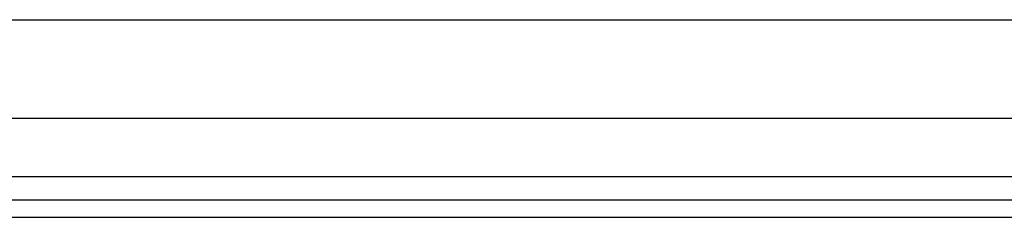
# Model space of a CAD drawing. Header units: inches. Extents: x 4 to 150, y 6 to 82.
# Tile 13 of 100: x 7.823 to 11.744, y 12.77 to 13.558. Entities that reach past the tile are written whole.
import ezdxf

# ---------------------------------------------------------------- set-up
doc = ezdxf.new("R2010")
doc.units = ezdxf.units.IN
doc.header["$MEASUREMENT"] = 0
doc.layers.add('Visible Edges(ANSI)', color=7, linetype='Continuous', lineweight=25)
doc.layers.add('Visible Tangent Edges(ANSI)', color=7, linetype='Continuous', lineweight=25)

msp = doc.modelspace()

# ---------------------------------------------------------------- linework, layer by layer
at = {"layer": 'Visible Edges(ANSI)'}
for p, q in [((6.4496, 13.5578), (26.9224, 13.5578)), ((26.9224, 13.1641), (6.4367, 13.1641)), ((27.6585, 12.8384), (4.0625, 12.8384)), ((4.0625, 12.7704), (27.6585, 12.7704))]:
    msp.add_line(p, q, dxfattribs=at)
at = {"layer": 'Visible Tangent Edges(ANSI)'}
msp.add_line((27.6585, 12.9314), (6.3131, 12.9314), dxfattribs=at)

doc.saveas('drawing.dxf')
